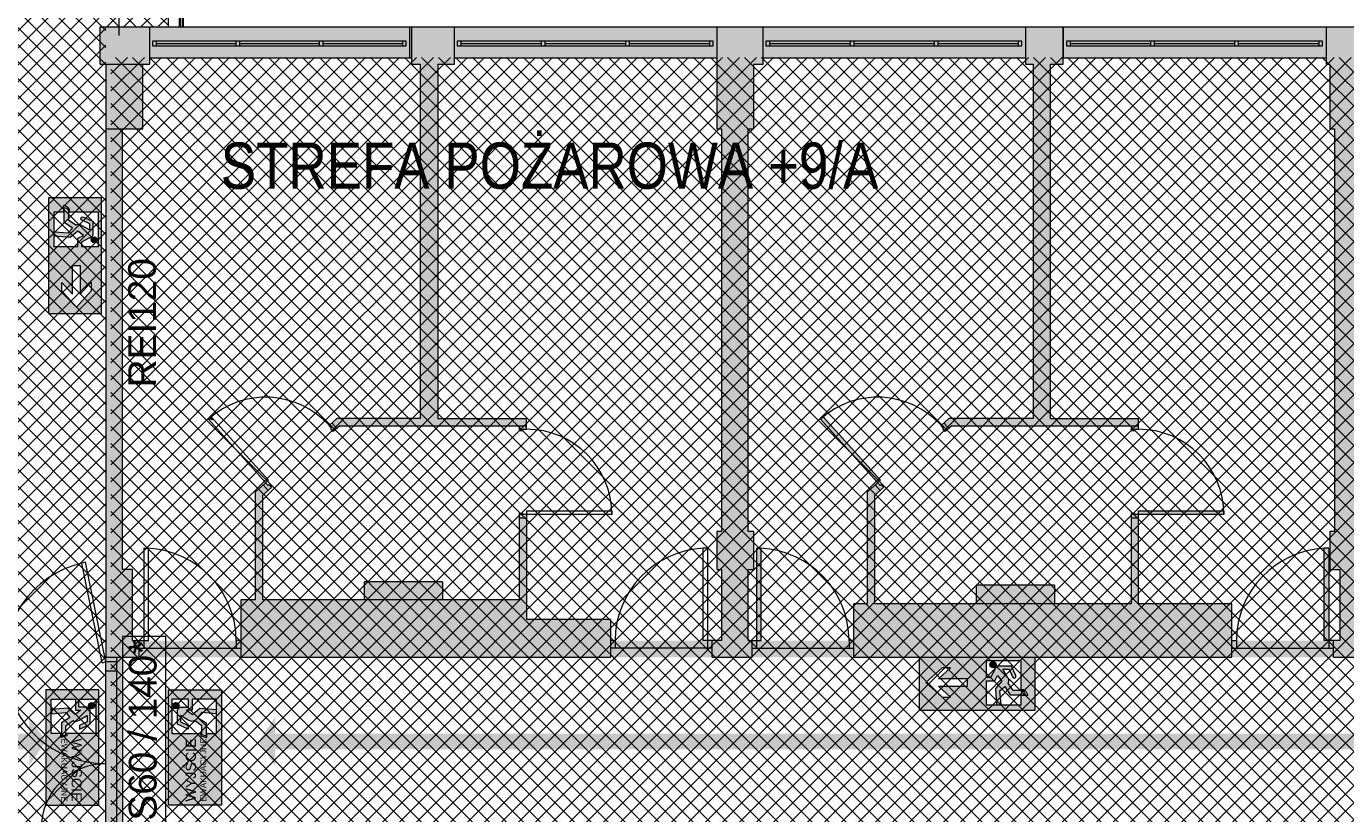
# Paper-space layout 'AP-11 STREFY POŻAROWE I EWAKUACJA - PIĘTRO 9' of a CAD drawing. Header units: millimetres. Extents: x 0 to 594, y 0 to 450.
# Tile 8 of 13: x 195 to 338, y 270 to 355. Entities that reach past the tile are written whole.
import ezdxf
from ezdxf.xclip import XClip

# ---------------------------------------------------------------- set-up
doc = ezdxf.new("R2010")
doc.units = ezdxf.units.MM
doc.header["$MEASUREMENT"] = 0
doc.header["$XCLIPFRAME"] = 0
for name, color, linetype, lineweight, true_color in [('A_ewakuacja_Nr_pióra__104', 7, 'Continuous', 5, 0x006532), ('A_ewakuacja_Nr_pióra__141', 7, 'Continuous', 5, 0xf2f7f7), ('A_podkład_Nr_pióra__254', 7, 'Continuous', 5, 0xfdfdfd), ('A_ppoż proj_Nr_pióra__104', 7, 'Continuous', 5, 0x006532), ('A_ppoż proj_Nr_pióra__211', 7, 'Continuous', 5, 0xfe65fe), ('A_ppoż proj_Nr_pióra__71', 7, 'Continuous', 5, 0xcbfe65)]:
    doc.layers.add(name, color=color, linetype=linetype, lineweight=lineweight, true_color=true_color)
for name, color, linetype, lineweight in [('A_ewakuacja_Nr_pióra__4', 94, 'Continuous', 18), ('A_podkład_Nr_pióra__2', 8, 'Continuous', 13), ('A_ppoż proj_Nr_pióra__1', 7, 'Continuous', 20), ('A_ppoż proj_Nr_pióra__210', 6, 'Continuous', 5), ('A_ppoż proj_Nr_pióra__3', 30, 'Continuous', 13), ('A_ppoż proj_Nr_pióra__81', 2, 'Continuous', 5)]:
    doc.layers.add(name, color=color, linetype=linetype, lineweight=lineweight)
doc.layers.add('A_podrys', color=7, linetype='Continuous')
doc.styles.add('STYL_AUTOMATYCZNY_1', font='arial.ttf')
doc.styles.add('STYL_AUTOMATYCZNY_2', font='ARIALN.TTF')
pattern_1 = [(45, (-1569.5778, -182.9054), (-0.9192388, 0.9192388), []), (135, (-1569.5778, -182.9054), (0.9192388, 0.9192388), [])]

# ---------------------------------------------------------------- blocks, each defined once
blk = doc.blocks.new('Rysunek_1_1', base_point=(-1569.58, -182.91))
at = {"layer": 'A_ewakuacja_Nr_pióra__104', "linetype": 'Continuous', "lineweight": 0, "true_color": 0x004c26}
h = blk.add_hatch(color=118, dxfattribs=at)
h.paths.add_polyline_path([(197.58, 336.61), (197.58, 324.11), (203.32, 324.11), (203.32, 336.61)])
h.paths.add_polyline_path([(202.97, 331.36), (201.14, 331.36), (201.14, 331.81), (201.94, 332.25, 0.414214), (202.35, 332.66), (202.35, 334.09), (201.35, 334.53, 1.14772), (201.2, 334.2), (202.03, 333.81), (202.03, 333.15), (201.18, 333.64), (201.01, 333.74, 0.230447), (200.51, 333.7), (199.73, 334.25), (199.73, 335.24, 0.304489), (199.26, 335.59), (199.26, 333.94), (200.16, 333.34), (199.71, 332.82), (198.17, 332.96), (198.17, 332.47), (199.93, 332.34), (200.73, 333.02), (201.36, 332.56), (200.76, 332.26), (200.76, 331.36), (198.13, 331.36), (198.13, 335.08), (199.18, 335.08), (199.18, 335.81, -0.24241), (199.84, 335.34), (199.84, 335.08), (202.97, 335.08)], flags=0)
h.paths.add_polyline_path([(200.99, 329.31), (200.99, 326.19), (202.19, 327.49), (202.19, 326.56), (200.6, 324.81), (199, 326.56), (199, 327.47), (200.18, 326.19), (200.18, 329.31)], flags=0)
for points in [[(202.66, 332.37, 1), (202.37, 331.78, 1)], [(300.03, 286.26, 1), (299.44, 285.97, 1)], [(202.54, 281.58, 1), (201.92, 281.79, 1)], [(211.05, 281.58, 1), (211.67, 281.79, 1)]]:
    blk.add_hatch(color=118, dxfattribs=at).paths.add_polyline_path(points)
h = blk.add_hatch(color=118, dxfattribs=at)
h.paths.add_polyline_path([(304.27, 281.18), (304.27, 286.92), (291.77, 286.92), (291.77, 281.18)])
h.paths.add_polyline_path([(299.02, 286.57), (302.74, 286.57), (302.74, 283.44), (303, 283.44, -0.24241), (303.47, 282.78), (302.74, 282.78), (302.74, 281.73), (299.02, 281.73), (299.02, 284.36), (299.92, 284.36), (300.22, 284.96), (300.68, 284.33), (300, 283.53), (300.13, 281.77), (300.62, 281.77), (300.48, 283.31), (301, 283.76), (301.6, 282.86), (303.25, 282.86, 0.304489), (302.9, 283.33), (301.91, 283.33), (301.36, 284.11, 0.230447), (301.4, 284.61), (301.3, 284.78), (300.81, 285.63), (301.47, 285.63), (301.86, 284.8, 1.14772), (302.19, 284.95), (301.75, 285.95), (300.32, 285.95, 0.414214), (299.91, 285.54), (299.47, 284.74), (299.02, 284.74)], flags=0)
h.paths.add_polyline_path([(296.97, 284.59), (296.97, 283.78), (293.85, 283.78), (295.13, 282.6), (294.22, 282.6), (292.47, 284.2), (294.22, 285.79), (295.15, 285.79), (293.85, 284.59)], flags=0)
h = blk.add_hatch(color=118, dxfattribs=at)
h.paths.add_polyline_path([(203.03, 283.4), (197.29, 283.4), (197.29, 270.91), (203.03, 270.91)])
h.paths.add_polyline_path([(200.48, 281.21), (201.08, 281.21), (200.45, 280.74), (199.65, 281.42), (197.88, 281.29), (197.88, 280.81), (199.43, 280.95), (199.88, 280.42), (198.97, 279.83), (198.97, 278.4), (199.44, 278.52), (199.44, 279.51), (200.23, 280.07, 0.230447), (200.72, 280.03), (200.9, 280.13), (201.74, 280.62), (201.74, 279.95), (200.92, 279.56), (200.92, 279.16), (202.07, 279.67), (202.07, 281.1, 0.414214), (201.66, 281.52), (200.86, 281.52), (200.86, 282.4), (202.68, 282.4), (202.68, 278.69), (199.56, 278.69), (199.56, 278.43), (198.9, 278.25), (198.9, 278.69), (197.85, 278.69), (197.85, 282.4), (200.48, 282.4)], flags=0)
h = blk.add_hatch(color=118, dxfattribs=at)
h.paths.add_polyline_path([(210.55, 283.4), (210.55, 270.91), (216.29, 270.91), (216.29, 283.4)])
h.paths.add_polyline_path([(213.11, 281.21), (213.11, 282.4), (215.74, 282.4), (215.74, 278.69), (214.69, 278.69), (214.69, 278.25), (214.03, 278.43), (214.03, 278.69), (210.9, 278.69), (210.9, 282.4), (212.73, 282.4), (212.73, 281.52), (211.93, 281.52, 0.414214), (211.52, 281.1), (211.52, 279.67), (212.67, 279.16), (212.67, 279.56), (211.84, 279.95), (211.84, 280.62), (212.69, 280.13), (212.86, 280.03, 0.230447), (213.36, 280.07), (214.14, 279.51), (214.14, 278.52), (214.61, 278.4), (214.61, 279.83), (213.7, 280.42), (214.16, 280.95), (215.7, 280.81), (215.7, 281.29), (213.94, 281.42), (213.14, 280.74), (212.51, 281.21)], flags=0)
at = {"layer": 'A_podkład_Nr_pióra__254', "linetype": 'Continuous', "lineweight": 5, "true_color": 0xfdfdfd}
h = blk.add_hatch(color=7, dxfattribs=at)
h.paths.add_polyline_path([(70.72, 133.27), (539.52, 133.27), (539.52, 355.07), (203.12, 355.07), (203.12, 351.77), (203.17, 351.77), (203.17, 351.07), (203.77, 351.07), (203.77, 344.07), (203.77, 286.92), (269.37, 286.92), (372.12, 286.92), (514.02, 286.92), (520.91, 286.92), (533.82, 286.92), (533.82, 263.87), (514.02, 263.87), (514.02, 266.67), (486.32, 266.67), (486.32, 262.47), (471.82, 262.47), (471.82, 266.72), (401.12, 266.72), (401.12, 223.07), (372.12, 223.07), (372.12, 247.47), (371.32, 247.47), (371.32, 247.02), (370.32, 247.02), (370.32, 241.77), (363.67, 241.77), (363.02, 241.77), (363.02, 242.97), (359.62, 242.97), (359.62, 226.42), (346.82, 226.42), (346.82, 238.62), (348.42, 238.62), (348.42, 244.22), (345.32, 244.22), (345.32, 261.62), (370.32, 261.62), (370.32, 255.92), (371.32, 255.92), (371.32, 255.47), (372.12, 255.47), (372.12, 266.72), (296.52, 266.72), (296.52, 263.92), (248.98, 263.92), (248.98, 265.42), (245.88, 265.42), (245.88, 266.92), (203.77, 266.92), (203.72, 266.92), (203.32, 266.92), (203.32, 259.92), (207.72, 259.92), (207.72, 265.82), (215.12, 265.82), (215.12, 258.47), (215.52, 258.47), (215.52, 257.96), (215.58, 257.96), (215.58, 248.98), (215.52, 248.98), (215.52, 248.47), (215.12, 248.47), (215.12, 237.27), (215.52, 237.27), (215.52, 236.76), (215.58, 236.76), (215.58, 227.78), (215.52, 227.78), (215.52, 227.27), (215.12, 227.27), (215.12, 217.87), (214.89, 217.87), (214.89, 217.37), (214.89, 205.87), (215.12, 205.87), (215.12, 201.77), (203.32, 201.77), (169.12, 201.77), (169.12, 200.77), (168.57, 200.77), (168.57, 199.97), (169.12, 199.97), (169.77, 199.97), (169.77, 197.37), (171.77, 197.37), (171.77, 183.57), (161.07, 183.57), (161.07, 195.57), (161.07, 199.97), (161.57, 199.97), (161.57, 200.77), (161.07, 200.77), (161.07, 201.77), (149.37, 201.77), (149.37, 200.77), (141.37, 200.77), (141.37, 201.77), (88.38, 201.77, -0.025047), (88.42, 200.97), (80.92, 200.97), (80.92, 201.77), (76.12, 201.77), (76.12, 224.42), (123.82, 224.42), (123.82, 225.77), (138.22, 225.77), (138.22, 224.32), (142.27, 224.32), (142.27, 229.07), (165.52, 229.07), (165.52, 221.97), (169.72, 221.97), (169.72, 232.57), (168.87, 232.57), (168.87, 230.07), (165.27, 230.07), (165.27, 240.47), (168.87, 240.47), (168.87, 238.57), (169.72, 238.57), (169.72, 268.36), (169.14, 268.36), (168.55, 268.36), (168.55, 268.86), (167.97, 268.86), (167.97, 282.56), (167.97, 282.86), (168.57, 282.86), (168.57, 294.02), (175.94, 294.02), (181.14, 294.02), (182.17, 294.02), (182.17, 291.42), (184.77, 291.42), (184.77, 295.62), (184.77, 301.12), (184.76, 301.12), (178.39, 301.12), (173.77, 301.12), (173.77, 310.12), (173.77, 316.57), (173.77, 327.57), (173.77, 351.07), (174.77, 351.07), (174.77, 351.67), (174.77, 355.07), (70.72, 355.07)])
h.paths.add_polyline_path([(73.12, 268.72), (73.12, 286.32), (76.12, 286.32), (76.12, 294.02), (117.46, 294.02), (122.17, 294.02), (142.32, 294.02), (155.77, 294.02), (155.77, 294.82), (167.07, 294.82), (167.07, 268.36), (166.62, 268.36), (166.62, 260.02), (155.77, 260.02), (142.32, 260.02), (142.32, 264.32), (138.52, 264.32), (138.52, 262.52), (123.82, 262.52), (123.82, 264.22), (122.17, 264.22), (76.12, 264.22), (76.12, 268.72)], flags=0)
h.paths.add_polyline_path([(76.12, 351.77), (96.82, 351.77), (104.52, 351.77), (104.52, 351.07), (106.62, 351.07), (106.62, 321.72), (102.03, 321.72), (101.17, 320.86), (100.9, 320.59), (101.18, 320.31), (101.1, 320.22), (101.38, 319.94), (101.73, 320.29), (102.36, 320.92), (106.62, 320.92), (106.62, 319.32), (120.62, 319.32), (120.62, 318.82), (121.02, 318.82), (121.02, 318.94), (121.42, 318.94), (121.42, 319.32), (121.42, 320.12), (107.82, 320.12), (107.82, 351.07), (108.92, 351.07), (108.92, 351.77), (116.75, 351.77), (137.57, 351.77), (137.57, 351.07), (138.32, 351.07), (138.32, 344.07), (138.32, 329.62), (138.32, 318.62), (138.32, 302.32), (134.22, 302.32), (134.22, 295.62), (134.17, 295.62), (122.55, 295.62), (122.17, 295.62), (121.42, 295.62), (121.42, 302.72), (121.42, 309.32), (121.42, 309.7), (130.66, 309.7), (130.66, 310.1), (121.42, 310.1), (121.42, 309.7), (121.02, 309.7), (121.02, 309.82), (120.62, 309.82), (120.62, 309.32), (120.62, 302.72), (113.02, 302.72), (113.02, 304.72), (104.52, 304.72), (104.52, 302.72), (94.52, 302.72), (94.52, 313.08), (94.66, 313.22), (95.01, 313.58), (94.73, 313.86), (94.65, 313.77), (94.36, 314.06), (94.65, 314.34), (88.12, 320.87), (87.83, 320.59), (94.36, 314.06), (94.1, 313.79), (93.72, 313.41), (93.72, 302.72), (91.52, 302.72), (91.52, 302.32), (91.52, 295.22), (89.12, 295.22), (88.74, 295.22), (77.12, 295.22), (76.12, 295.22), (76.12, 325.82)], flags=0)
h.paths.add_polyline_path([(76.12, 200.17), (79.92, 200.17), (80.42, 200.17), (80.92, 200.17), (88.42, 200.17), (88.92, 200.17), (88.92, 195.97), (99.62, 195.97), (99.62, 177.87), (107.12, 177.87), (107.12, 161.87), (108.52, 161.87), (108.52, 179.27), (101.02, 179.27), (101.02, 186.97), (101.02, 195.97), (112.22, 195.97), (112.22, 200.37), (120.82, 200.37), (120.82, 196.37), (120.82, 191.37), (120.82, 184.27), (125.82, 184.27), (139.57, 184.27), (139.57, 144.07), (137.82, 144.07), (137.82, 137.27), (137.82, 136.57), (109.47, 136.57), (109.47, 137.27), (104.57, 137.27), (104.57, 136.57), (104.52, 136.57), (76.12, 136.57), (76.12, 166.77)], flags=0)
h.paths.add_polyline_path([(127.07, 191.57), (127.07, 196.37), (127.07, 199.22), (129.07, 199.22), (129.07, 199.97), (138.87, 199.97), (139.87, 199.97), (141.37, 199.97), (141.87, 199.97), (148.87, 199.97), (149.37, 199.97), (149.37, 195.57), (159.77, 195.57), (159.77, 183.57), (141.17, 183.57), (141.17, 188.37), (141.67, 188.37), (141.67, 192.57), (137.77, 192.57), (137.77, 191.57)], flags=0)
h.paths.add_polyline_path([(140.02, 329.62), (140.02, 344.07), (142.12, 344.07), (142.12, 351.07), (142.12, 351.77), (149.8, 351.77), (170.47, 351.77), (170.47, 351.07), (172.17, 351.07), (172.17, 327.57), (172.17, 316.57), (172.17, 310.12), (172.17, 301.12), (167.07, 301.12), (167.07, 295.62), (166.42, 295.62), (155.77, 295.62), (155.77, 302.32), (140.02, 302.32), (140.02, 318.62)], flags=0)
h.paths.add_polyline_path([(141.17, 144.07), (141.17, 178.77), (161.07, 178.77), (161.07, 182.17), (171.77, 182.17), (171.77, 171.17), (172.77, 171.17), (172.77, 170.67), (172.77, 162.67), (172.77, 162.17), (171.77, 162.17), (171.77, 137.27), (170.77, 137.27), (170.77, 136.57), (142.27, 136.57), (142.27, 137.27), (141.82, 137.27), (141.82, 144.07)], flags=0)
h.paths.add_polyline_path([(168.87, 241.47), (165.27, 241.47), (165.27, 259.02), (168.87, 259.02), (168.87, 256.72), (168.92, 256.72), (168.92, 242.62), (168.87, 242.62)], flags=0)
h.paths.add_polyline_path([(173.57, 170.17), (181.55, 170.17), (181.57, 170.17), (181.57, 170.67), (173.57, 170.67), (173.57, 171.17), (173.57, 197.37), (173.57, 199.97), (180.57, 199.97), (181.07, 199.97), (181.07, 200.77), (189.07, 200.77), (189.07, 199.97), (188.57, 199.97), (188.57, 191.99), (188.57, 191.97), (189.07, 191.97), (189.07, 199.97), (189.57, 199.97), (197.17, 199.97), (197.17, 195.72), (203.57, 195.72), (203.57, 188.42), (203.57, 144.17), (203.57, 137.27), (203.37, 137.27), (203.37, 136.57), (174.87, 136.57), (174.87, 137.27), (173.57, 137.27), (173.57, 162.17), (173.57, 162.67)], flags=0)
h.paths.add_polyline_path([(205.57, 344.07), (207.77, 344.07), (207.77, 351.06), (208.52, 351.07), (208.52, 351.77), (236.67, 351.77), (236.82, 351.77), (236.82, 351.07), (237.77, 351.07), (237.77, 312.77), (228.77, 312.77), (228.21, 312.27), (227.93, 312.01), (228.2, 311.72), (228.11, 311.63), (228.38, 311.34), (228.75, 311.67), (229.08, 311.97), (248.47, 311.97), (248.47, 311.47), (248.87, 311.47), (248.87, 311.59), (249.27, 311.59), (249.27, 312.77), (239.67, 312.77), (239.67, 344.07), (239.67, 351.07), (241.47, 351.07), (241.47, 351.77), (269.87, 351.77), (269.87, 351.07), (269.87, 344.07), (270.37, 344.07), (270.37, 312.77), (270.37, 300.52), (269.87, 300.52), (269.87, 296.42), (270.37, 296.42), (270.37, 288.72), (258.37, 288.72), (258.37, 291.02), (249.27, 291.02), (249.27, 300.52), (249.27, 302.35), (248.87, 302.35), (248.87, 302.47), (248.47, 302.47), (248.47, 301.97), (248.47, 293.12), (240.2, 293.12), (240.2, 295.1), (231.7, 295.1), (231.7, 293.12), (225.37, 293.12), (220.77, 293.12), (220.77, 302.12), (220.77, 304.46), (221.33, 304.97), (221.7, 305.3), (221.43, 305.6), (221.34, 305.52), (221.07, 305.82), (220.79, 305.56), (219.97, 304.82), (219.97, 293.12), (218.37, 293.12), (218.37, 288.72), (217.87, 288.72), (207.37, 288.72), (206.67, 288.72), (206.67, 296.42), (205.57, 296.42), (205.57, 300.52), (205.57, 313.82)], flags=0)
h.paths.add_polyline_path([(205.67, 188.37), (207.87, 188.37), (207.87, 195.47), (216.17, 195.47), (216.17, 197.67), (227.34, 197.67), (227.34, 200.97), (227.74, 200.97), (238.14, 200.97), (238.14, 158.82), (237.17, 158.82), (237.17, 155.02), (241.17, 155.02), (241.17, 157.57), (269.67, 157.57), (269.67, 155.02), (270.37, 155.02), (270.37, 137.07), (269.67, 137.07), (269.67, 136.07), (241.27, 136.07), (241.17, 136.07), (241.17, 137.07), (237.17, 137.07), (237.17, 136.07), (209.87, 136.07), (209.87, 137.07), (205.67, 137.07), (205.67, 155.02), (206.57, 155.02), (206.57, 158.82), (205.67, 158.82)], flags=0)
h.paths.add_polyline_path([(215.67, 201.77), (215.67, 221.97), (245.87, 221.97), (245.87, 223.17), (248.97, 223.17), (248.97, 224.07), (296.52, 224.07), (296.52, 221.32), (471.72, 221.32), (471.72, 225.94), (486.42, 225.94), (486.42, 221.32), (513.52, 221.32), (513.52, 224.27), (533.82, 224.27), (533.82, 201.92), (513.52, 201.92), (471.72, 201.92), (296.52, 201.92), (296.52, 201.77)], flags=0)
h.paths.add_polyline_path([(216.66, 248.47), (216.62, 248.47), (216.62, 258.47), (216.66, 258.47)], flags=0)
h.paths.add_polyline_path([(239.67, 184.81), (239.67, 195.47), (249.52, 195.47), (259.37, 195.47), (259.37, 200.77), (268.87, 200.77), (269.37, 200.77), (269.37, 195.47), (269.97, 195.47), (269.97, 192.72), (269.97, 188.82), (270.37, 188.82), (270.37, 158.82), (239.67, 158.82), (239.67, 172.89), (255.02, 172.89), (255.02, 174.14), (239.67, 174.14)], flags=0)
h.paths.add_polyline_path([(271.67, 200.32), (273.83, 200.32), (274.23, 200.32), (284.23, 200.32), (284.63, 200.32), (289.37, 200.32), (289.37, 195.52), (289.97, 195.52), (295.47, 195.52), (303.87, 195.52), (303.87, 158.82), (302.72, 158.82), (302.72, 155.02), (303.87, 155.02), (303.87, 137.07), (302.57, 137.07), (302.57, 136.07), (274.17, 136.07), (274.17, 137.07), (273.27, 137.07), (273.27, 155.02), (274.17, 155.02), (274.17, 158.82), (273.27, 158.82), (273.27, 188.82), (273.97, 188.82), (273.97, 192.72), (271.67, 192.72)], flags=0)
h.paths.add_polyline_path([(273.87, 300.52), (273.27, 300.52), (273.27, 344.07), (273.87, 344.07), (273.87, 351.06), (274.87, 351.07), (274.87, 351.77), (303.27, 351.77), (303.27, 351.07), (304.07, 351.07), (304.07, 312.77), (294.97, 312.77), (294.13, 312.01), (294.4, 311.72), (294.31, 311.63), (294.58, 311.34), (295.28, 311.97), (314.67, 311.97), (314.67, 311.47), (315.07, 311.47), (315.07, 311.59), (315.47, 311.59), (315.47, 312.77), (305.97, 312.77), (305.97, 351.07), (307.32, 351.07), (307.32, 351.77), (335.77, 351.77), (335.77, 351.07), (336.17, 351.07), (336.17, 344.07), (336.67, 344.07), (336.67, 300.52), (336.17, 300.52), (336.17, 296.42), (337.27, 296.42), (337.27, 288.72), (336.07, 288.72), (336.07, 298.72), (335.57, 298.72), (335.57, 298.71), (335.57, 288.72), (336.07, 288.72), (336.07, 287.92), (326.07, 287.92), (326.07, 288.72), (325.57, 288.72), (325.57, 292.72), (315.47, 292.72), (315.47, 302.35), (324.71, 302.35), (324.71, 302.75), (315.47, 302.75), (315.47, 302.35), (315.07, 302.35), (315.07, 302.47), (314.67, 302.47), (314.67, 292.72), (306.4, 292.72), (306.4, 294.72), (297.9, 294.72), (297.9, 292.74), (286.97, 292.72), (286.97, 304.46), (287.9, 305.3), (287.63, 305.6), (287.54, 305.52), (287.27, 305.82), (287.57, 306.09), (281.38, 312.94), (281.08, 312.67), (287.27, 305.82), (286.17, 304.82), (286.17, 292.72), (284.67, 292.72), (284.67, 288.72), (284.17, 288.72), (284.17, 287.92), (274.17, 287.92), (274.17, 288.72), (274.67, 288.72), (274.67, 298.71), (274.67, 298.72), (274.17, 298.72), (274.17, 288.72), (273.27, 288.72), (273.27, 296.42), (273.87, 296.42)], flags=0)
h.paths.add_polyline_path([(297.62, 242.32), (317.21, 242.32), (317.21, 226.52), (317.21, 223.12), (302.32, 223.12), (302.32, 226.52), (297.62, 226.52)], flags=0)
h.paths.add_polyline_path([(297.62, 261.82), (302.92, 261.82), (302.92, 264.92), (318.32, 264.92), (318.32, 261.82), (318.32, 261.72), (323.42, 261.72), (336.12, 261.72), (336.12, 259.92), (339.92, 259.92), (343.42, 259.92), (343.42, 249.22), (339.92, 249.22), (339.92, 243.92), (336.12, 243.92), (323.42, 243.92), (323.42, 243.32), (318.32, 243.32), (297.62, 243.32)], flags=0)
h.paths.add_polyline_path([(305.52, 195.52), (318.62, 195.52), (324.12, 195.52), (324.72, 195.52), (324.72, 200.32), (324.93, 200.32), (325.33, 200.32), (336.92, 200.32), (336.92, 192.42), (335.92, 192.42), (335.92, 188.52), (336.42, 188.52), (336.42, 158.82), (335.52, 158.82), (335.52, 155.02), (336.42, 155.02), (336.42, 137.07), (335.62, 137.07), (335.62, 136.07), (307.22, 136.07), (307.22, 137.07), (305.52, 137.07), (305.52, 155.02), (307.22, 155.02), (307.22, 158.82), (305.52, 158.82)], flags=0)
h.paths.add_polyline_path([(318.91, 242.32), (343.42, 242.32), (343.42, 228.32), (336.32, 228.32), (336.32, 223.12), (318.91, 223.12), (318.91, 228.32)], flags=0)
h.paths.add_polyline_path([(338.72, 200.32), (339.52, 200.32), (339.92, 200.32), (349.92, 200.32), (350.32, 200.32), (350.32, 196.02), (350.92, 196.02), (356.42, 196.02), (370.22, 196.02), (370.22, 158.82), (368.67, 158.82), (368.67, 155.02), (370.22, 155.02), (370.22, 137.07), (368.42, 137.07), (368.42, 136.07), (340.02, 136.07), (340.02, 137.07), (339.32, 137.07), (339.32, 155.02), (340.02, 155.02), (340.02, 158.82), (339.32, 158.82), (339.32, 188.52), (339.92, 188.52), (339.92, 192.42), (338.72, 192.42)], flags=0)
h.paths.add_polyline_path([(338.87, 288.72), (338.87, 296.42), (339.97, 296.42), (339.97, 300.52), (339.37, 300.52), (339.37, 344.07), (339.97, 344.07), (339.97, 351.77), (368.27, 351.77), (368.27, 351.07), (370.27, 351.07), (370.27, 292.72), (351.67, 292.72), (351.67, 288.72), (351.17, 288.72), (351.17, 298.72), (350.67, 298.72), (350.67, 298.71), (350.67, 288.72), (351.17, 288.72), (351.17, 287.92), (341.17, 287.92), (341.17, 288.72)], flags=0)
h.paths.add_polyline_path([(360.52, 223.02), (360.52, 240.87), (370.32, 240.87), (370.32, 235.82), (371.32, 235.82), (371.32, 227.92), (370.32, 227.92), (370.32, 225.02), (364.12, 225.02), (364.12, 223.02)], flags=0)
h.paths.add_polyline_path([(373.17, 158.82), (371.87, 158.82), (371.87, 196.02), (383.58, 196.02), (383.58, 190.52), (384.38, 190.52), (384.38, 197.72), (391.28, 197.72), (391.28, 200.58), (391.68, 200.58), (402.08, 200.58), (402.08, 200.32), (403.07, 200.32), (403.07, 192.42), (402.02, 192.42), (402.02, 188.52), (403.07, 188.52), (403.07, 158.82), (402.07, 158.82), (402.07, 155.02), (403.07, 155.02), (403.07, 137.07), (401.77, 137.07), (401.77, 136.07), (373.17, 136.07), (373.17, 137.07), (371.87, 137.07), (371.87, 155.02), (373.17, 155.02)], flags=0)
h.paths.add_polyline_path([(372.07, 339.57), (391.57, 339.57), (391.57, 341.37), (391.67, 341.37), (391.67, 340.82), (392.17, 340.82), (401.87, 340.82), (401.87, 341.37), (401.97, 341.37), (401.97, 287.52), (393.42, 287.52), (392.92, 287.52), (392.92, 303.32), (391.52, 303.32), (391.52, 288.32), (372.07, 288.32)], flags=0)
h.paths.add_polyline_path([(402.72, 228.12), (402.72, 260.12), (405.92, 260.12), (405.92, 264.32), (402.72, 264.32), (402.72, 265.12), (431.72, 265.12), (431.72, 261.72), (437.32, 261.72), (437.32, 259.32), (448.52, 259.32), (448.52, 228.52), (435.22, 228.52), (435.22, 222.92), (420.02, 222.92), (416.32, 222.92), (402.72, 222.92), (402.72, 224.12), (405.92, 224.12), (405.92, 228.12)], flags=0)
h.paths.add_polyline_path([(406.52, 288.72), (403.67, 288.72), (403.67, 296.42), (406.02, 296.42), (406.02, 300.52), (403.67, 300.52), (403.67, 339.57), (406.07, 339.57), (406.07, 351.07), (406.42, 351.07), (406.42, 351.77), (434.82, 351.77), (434.82, 351.07), (435.92, 351.07), (435.92, 312.87), (427.32, 312.87), (426.48, 312.11), (426.75, 311.82), (426.66, 311.73), (426.93, 311.44), (427.63, 312.07), (447.02, 312.07), (447.02, 311.57), (447.42, 311.57), (447.42, 311.69), (447.82, 311.69), (447.82, 312.87), (437.52, 312.87), (437.52, 344.07), (437.52, 351.07), (439.12, 351.07), (439.12, 351.77), (467.62, 351.77), (467.62, 351.07), (467.62, 344.07), (468.77, 344.07), (468.77, 312.87), (468.77, 300.42), (467.67, 300.42), (467.67, 296.32), (468.77, 296.32), (468.77, 288.72), (455.82, 288.72), (455.82, 292.82), (447.82, 292.82), (447.82, 300.42), (447.82, 302.45), (447.42, 302.45), (447.42, 302.57), (447.02, 302.57), (447.02, 292.82), (430.25, 292.82), (419.32, 292.82), (419.32, 304.56), (420.25, 305.4), (419.98, 305.7), (419.89, 305.62), (419.62, 305.92), (419.92, 306.19), (413.73, 313.04), (413.43, 312.77), (419.62, 305.92), (418.52, 304.92), (418.52, 292.82), (417.02, 292.82), (417.02, 288.72)], flags=0)
h.paths.add_polyline_path([(404.77, 155.02), (406.57, 155.02), (406.57, 158.82), (404.77, 158.82), (404.77, 188.52), (405.82, 188.52), (405.82, 192.42), (404.77, 192.42), (404.77, 200.32), (406.12, 200.32), (406.52, 200.32), (416.52, 200.32), (416.92, 200.32), (417.02, 200.32), (417.02, 196.02), (417.62, 196.02), (423.12, 196.02), (436.12, 196.02), (436.12, 158.82), (434.92, 158.82), (434.92, 155.02), (436.12, 155.02), (436.12, 137.07), (434.97, 137.07), (434.97, 136.07), (406.57, 136.07), (406.57, 137.07), (404.77, 137.07)], flags=0)
h.paths.add_polyline_path([(437.82, 155.02), (439.42, 155.02), (439.42, 158.82), (437.82, 158.82), (437.82, 196.22), (451.42, 196.22), (456.92, 196.22), (457.52, 196.22), (457.52, 200.32), (467.92, 200.32), (468.32, 200.32), (469.07, 200.32), (469.07, 192.42), (468.02, 192.42), (468.02, 188.52), (469.22, 188.52), (469.22, 158.82), (467.92, 158.82), (467.92, 155.02), (469.22, 155.02), (469.22, 137.07), (467.72, 137.07), (467.72, 136.07), (439.42, 136.07), (439.42, 137.07), (437.82, 137.07)], flags=0)
h.paths.add_polyline_path([(453.82, 248.02), (450.12, 248.02), (450.12, 265.12), (467.92, 265.12), (467.92, 244.72), (453.82, 244.72)], flags=0)
h.paths.add_polyline_path([(460.02, 222.92), (450.12, 222.92), (450.12, 243.32), (467.92, 243.32), (467.92, 222.92), (467.62, 222.92), (467.62, 221.92), (460.02, 221.92)], flags=0)
h.paths.add_polyline_path([(470.47, 315.42), (471.19, 315.42), (471.19, 315.97), (471.64, 315.97), (471.64, 306.87), (472.14, 306.87), (472.14, 306.88), (472.14, 315.97), (471.64, 315.97), (471.64, 316.57), (471.19, 316.57), (471.19, 316.92), (470.47, 316.92), (470.47, 344.07), (471.62, 344.07), (471.62, 351.06), (472.32, 351.07), (472.32, 351.77), (472.42, 351.77), (500.72, 351.77), (500.72, 351.07), (501.82, 351.07), (501.82, 336.02), (501.82, 316.92), (491.32, 316.92), (490.82, 316.92), (487.22, 316.92), (481.24, 316.92), (481.24, 316.57), (480.74, 316.57), (480.74, 315.97), (481.24, 315.97), (481.24, 315.42), (486.42, 315.42), (486.42, 305.92), (484.63, 305.92), (484.63, 288.72), (481.92, 288.72), (470.47, 288.72), (470.47, 296.32), (471.47, 296.32), (471.47, 300.42), (470.47, 300.42)], flags=0)
h.paths.add_polyline_path([(470.67, 200.32), (482.57, 200.32), (482.97, 200.32), (483.02, 200.32), (483.02, 195.72), (483.62, 195.72), (489.12, 195.72), (502.22, 195.72), (502.22, 158.82), (500.32, 158.82), (500.32, 155.02), (502.22, 155.02), (502.22, 137.07), (500.72, 137.07), (500.72, 136.07), (472.42, 136.07), (472.42, 137.07), (470.92, 137.07), (470.92, 155.02), (472.42, 155.02), (472.42, 158.82), (470.92, 158.82), (470.92, 188.52), (471.92, 188.52), (471.92, 192.42), (470.67, 192.42)], flags=0)
h.paths.add_polyline_path([(485.83, 292.72), (485.83, 304.42), (487.92, 304.42), (487.92, 315.42), (490.82, 315.42), (490.82, 316.12), (491.32, 316.12), (501.82, 316.12), (501.82, 304.42), (518.92, 304.42), (518.92, 292.72), (492.52, 292.72)], flags=0)
h.paths.add_polyline_path([(503.42, 327.82), (505.44, 327.82), (507.52, 327.82), (507.52, 331.52), (513.52, 331.52), (513.52, 333.22), (507.52, 333.22), (503.42, 333.22), (503.42, 351.07), (505.02, 351.07), (505.02, 351.77), (533.32, 351.77), (533.32, 318.62), (533.32, 288.72), (532.92, 288.72), (532.42, 288.72), (522.42, 288.72), (521.92, 288.72), (520.42, 288.72), (520.42, 305.52), (522.22, 305.52), (522.22, 309.72), (503.42, 309.72), (503.42, 318.91)], flags=0)
h.paths.add_polyline_path([(503.92, 178.92), (521.92, 178.92), (521.92, 200.32), (522.52, 200.32), (522.52, 201.12), (532.92, 201.12), (533.32, 201.12), (533.32, 158.82), (531.42, 158.82), (531.42, 155.02), (533.32, 155.02), (533.32, 137.07), (531.22, 137.07), (531.22, 136.07), (504.82, 136.07), (504.82, 137.07), (503.92, 137.07), (503.92, 155.02), (504.82, 155.02), (504.82, 158.82), (503.92, 158.82), (503.92, 161.27), (508.72, 161.27), (508.72, 165.77), (503.92, 165.77), (503.92, 169.37)], flags=0)
h.paths.add_polyline_path([(503.92, 195.72), (511.12, 195.72), (511.12, 201.12), (520.92, 201.12), (520.92, 183.32), (503.92, 183.32)], flags=0)
blk.add_hatch(color=7, dxfattribs=at).paths.add_polyline_path([(214.88, 312.67), (215.57, 312.51), (215.18, 312.94)])
at = {"layer": 'A_ppoż proj_Nr_pióra__104', "linetype": 'Continuous', "lineweight": 5, "true_color": 0x006532}
for points in [[(175.6, 275.2), (175.6, 276.97), (195.49, 276.97), (195.49, 275.2), (197.29, 277.82), (195.49, 280.44), (195.49, 278.67), (175.6, 278.67), (175.6, 280.44), (173.8, 277.82)], [(222.09, 275.2), (222.09, 276.97), (452, 276.97), (452, 275.2), (453.81, 277.82), (452, 280.44), (452, 278.67), (222.09, 278.67), (222.09, 280.44), (220.29, 277.82)]]:
    blk.add_hatch(color=128, dxfattribs=at).paths.add_polyline_path(points)
at = {"layer": 'A_ppoż proj_Nr_pióra__211', "linetype": 'Continuous', "lineweight": 5, "true_color": 0xfe65fe}
h = blk.add_hatch(dxfattribs=at)
h.set_pattern_fill('bloczki_betonowe_0001', color=211, style=0, pattern_type=2)
h.set_pattern_definition(pattern_1)
h.paths.add_polyline_path([(216.52, 201.72), (205.42, 201.72), (205.42, 136.62), (533.52, 136.62), (533.52, 351.82), (204.32, 351.82), (204.32, 266.92), (214.72, 266.92), (246.22, 266.92), (246.22, 221.92), (216.52, 221.92)])
at = {"layer": 'A_ppoż proj_Nr_pióra__3', "linetype": 'Continuous', "lineweight": 0, "true_color": 0x3f2000}
for points in [[(203.77, 355.07), (203.77, 265.42), (205.57, 265.42), (205.57, 355.07)], [(205.57, 355.07), (205.57, 351.77), (272.12, 351.77), (272.12, 355.07)]]:
    blk.add_hatch(color=38, dxfattribs=at).paths.add_polyline_path(points)
at = {"layer": 'A_ppoż proj_Nr_pióra__71', "linetype": 'Continuous', "lineweight": 5, "true_color": 0xcbfe65}
h = blk.add_hatch(dxfattribs=at)
h.set_pattern_fill('bloczki_betonowe_0001', color=71, style=0, pattern_type=2)
h.set_pattern_definition(pattern_1)
h.paths.add_polyline_path([(76.12, 224.32), (76.12, 136.62), (203.57, 136.62), (203.57, 201.77), (215.12, 201.77), (215.12, 265.82), (203.77, 265.82), (203.77, 355.07), (210.52, 355.07), (210.52, 439.37), (174.77, 439.37), (174.77, 351.82), (76.12, 351.82), (76.12, 264.22), (142.32, 264.22), (142.32, 260.02), (165.27, 260.02), (165.27, 229.12), (141.67, 229.12), (141.67, 224.32)])
at = {"layer": 'A_ppoż proj_Nr_pióra__81', "linetype": 'Continuous', "lineweight": 0, "true_color": 0x3f3f00}
blk.add_hatch(color=48, dxfattribs=at).paths.add_polyline_path([(205.47, 286.92), (468.52, 286.92), (468.52, 288.72), (205.47, 288.72)])
at = {"layer": 'A_ewakuacja_Nr_pióra__4', "color": 94, "linetype": 'Continuous', "lineweight": 18, "flags": 128}
for points in [[(203.32, 324.11), (203.32, 336.61), (197.58, 336.61), (197.58, 324.11)], [(200.18, 329.31), (200.99, 329.31), (200.99, 326.19), (202.19, 327.49), (202.19, 326.56), (200.6, 324.81), (199, 326.56), (199, 327.47), (200.18, 326.19)], [(291.77, 286.92), (304.27, 286.92), (304.27, 281.18), (291.77, 281.18)], [(296.97, 283.78), (296.97, 284.59), (293.85, 284.59), (295.15, 285.79), (294.22, 285.79), (292.47, 284.2), (294.22, 282.6), (295.13, 282.6), (293.85, 283.78)]]:
    blk.add_lwpolyline(points, close=True, dxfattribs=at)
for points in [[(198.13, 331.36), (200.76, 331.36), (200.76, 332.26), (201.36, 332.56), (200.73, 333.02), (199.93, 332.34), (198.17, 332.47), (198.17, 332.96), (199.71, 332.82), (200.16, 333.34), (199.26, 333.94), (199.26, 335.59, -0.304489), (199.73, 335.24), (199.73, 334.25), (200.51, 333.7, -0.230447), (201.01, 333.74), (201.18, 333.64), (202.03, 333.15), (202.03, 333.81), (201.2, 334.2, -1.14772), (201.35, 334.53), (202.35, 334.09), (202.35, 332.66, -0.414214), (201.94, 332.25), (201.14, 331.81), (201.14, 331.36), (202.97, 331.36), (202.97, 335.08), (199.84, 335.08), (199.84, 335.34, 0.24241), (199.18, 335.81), (199.18, 335.08), (198.13, 335.08)], [(299.02, 281.73), (299.02, 284.36), (299.92, 284.36), (300.22, 284.96), (300.68, 284.33), (300, 283.53), (300.13, 281.77), (300.62, 281.77), (300.48, 283.31), (301, 283.76), (301.6, 282.86), (303.25, 282.86, 0.304489), (302.9, 283.33), (301.91, 283.33), (301.36, 284.11, 0.230447), (301.4, 284.61), (301.3, 284.78), (300.81, 285.63), (301.47, 285.63), (301.86, 284.8, 1.14772), (302.19, 284.95), (301.75, 285.95), (300.32, 285.95, 0.414214), (299.91, 285.54), (299.47, 284.74), (299.02, 284.74), (299.02, 286.57), (302.74, 286.57), (302.74, 283.44), (303, 283.44, -0.24241), (303.47, 282.78), (302.74, 282.78), (302.74, 281.73)], [(197.85, 282.4), (200.48, 282.4), (200.48, 281.21), (201.08, 281.21), (200.45, 280.74), (199.65, 281.42), (197.88, 281.29), (197.88, 280.81), (199.43, 280.95), (199.88, 280.42), (198.97, 279.83), (198.97, 278.4), (199.44, 278.52), (199.44, 279.51), (200.23, 280.07, 0.230447), (200.72, 280.03), (200.9, 280.13), (201.74, 280.62), (201.74, 279.95), (200.92, 279.56), (200.92, 279.16), (202.07, 279.67), (202.07, 281.1, 0.414214), (201.66, 281.52), (200.86, 281.52), (200.86, 282.4), (202.68, 282.4), (202.68, 278.69), (199.56, 278.69), (199.56, 278.43), (198.9, 278.25), (198.9, 278.69), (197.85, 278.69)], [(215.74, 282.4), (213.11, 282.4), (213.11, 281.21), (212.51, 281.21), (213.14, 280.74), (213.94, 281.42), (215.7, 281.29), (215.7, 280.81), (214.16, 280.95), (213.7, 280.42), (214.61, 279.83), (214.61, 278.4), (214.14, 278.52), (214.14, 279.51), (213.36, 280.07, -0.230447), (212.86, 280.03), (212.69, 280.13), (211.84, 280.62), (211.84, 279.95), (212.67, 279.56), (212.67, 279.16), (211.52, 279.67), (211.52, 281.1, -0.414214), (211.93, 281.52), (212.73, 281.52), (212.73, 282.4), (210.9, 282.4), (210.9, 278.69), (214.03, 278.69), (214.03, 278.43), (214.69, 278.25), (214.69, 278.69), (215.74, 278.69)]]:
    blk.add_lwpolyline(points, format="xyb", close=True, dxfattribs=at)
for points in [[(197.29, 283.4), (197.29, 270.91), (203.03, 270.91), (203.03, 283.4)], [(203.03, 283.4), (197.29, 283.4)], [(216.29, 283.4), (216.29, 270.91), (210.55, 270.91), (210.55, 283.4)], [(210.55, 283.4), (216.29, 283.4)]]:
    blk.add_lwpolyline(points, dxfattribs=at)
at = {"layer": 'A_ewakuacja_Nr_pióra__4', "color": 94, "linetype": 'Continuous', "lineweight": 18}
for centre in [(202.51, 332.08), (299.74, 286.11), (202.23, 281.69), (211.36, 281.69)]:
    blk.add_circle(centre, 0.328, dxfattribs=at)
at = {"layer": 'A_podkład_Nr_pióra__2', "color": 8, "linetype": 'Continuous', "lineweight": 13}
for p, q in [((211.72, 439.39), (211.72, 355.07)), ((211.82, 439.39), (211.82, 355.07)), ((212.02, 439.39), (212.02, 355.07)), ((212.12, 439.39), (212.12, 355.07)), ((205.17, 357.17), (205.17, 354.17)), ((210.52, 356.27), (210.52, 355.07)), ((203.12, 355.07), (203.12, 351.77)), ((539.52, 355.07), (203.12, 355.07)), ((208.52, 351.07), (208.52, 355.07)), ((236.67, 351.77), (236.67, 355.07)), ((236.82, 355.07), (236.82, 351.07)), ((241.47, 351.07), (241.47, 355.07)), ((269.87, 355.07), (269.87, 344.07)), ((274.87, 351.07), (274.87, 355.07)), ((303.27, 355.07), (303.27, 351.07)), ((307.32, 351.07), (307.32, 355.07)), ((307.37, 351.77), (307.37, 355.07)), ((335.77, 355.07), (335.77, 351.07)), ((236.27, 353.57), (208.82, 353.57)), ((208.82, 353.57), (208.82, 353.07)), ((208.82, 353.07), (236.27, 353.07)), ((209.22, 353.57), (209.22, 353.07)), ((209.22, 353.32), (217.84, 353.32)), ((217.84, 353.57), (217.84, 353.07)), ((218.24, 353.57), (218.24, 353.07)), ((218.24, 353.32), (226.85, 353.32)), ((226.85, 353.57), (226.85, 353.07)), ((227.25, 353.57), (227.25, 353.07)), ((227.25, 353.32), (235.87, 353.32)), ((235.87, 353.57), (235.87, 353.07)), ((236.27, 353.07), (236.27, 353.57)), ((269.47, 353.57), (241.77, 353.57)), ((241.77, 353.57), (241.77, 353.07)), ((241.77, 353.07), (269.47, 353.07)), ((242.17, 353.57), (242.17, 353.07)), ((242.17, 353.32), (250.87, 353.32)), ((250.87, 353.57), (250.87, 353.07)), ((251.27, 353.57), (251.27, 353.07)), ((251.27, 353.32), (259.97, 353.32)), ((259.97, 353.57), (259.97, 353.07)), ((260.37, 353.57), (260.37, 353.07)), ((260.37, 353.32), (269.07, 353.32)), ((269.07, 353.57), (269.07, 353.07)), ((269.47, 353.07), (269.47, 353.57)), ((302.87, 353.57), (275.17, 353.57)), ((275.17, 353.57), (275.17, 353.07)), ((275.17, 353.07), (302.87, 353.07)), ((275.57, 353.57), (275.57, 353.07)), ((275.57, 353.32), (284.27, 353.32)), ((284.27, 353.57), (284.27, 353.07)), ((284.67, 353.57), (284.67, 353.07)), ((284.67, 353.32), (293.37, 353.32)), ((293.37, 353.57), (293.37, 353.07)), ((293.77, 353.57), (293.77, 353.07)), ((293.77, 353.32), (302.47, 353.32)), ((302.47, 353.57), (302.47, 353.07)), ((302.87, 353.07), (302.87, 353.57)), ((335.37, 353.57), (307.67, 353.57)), ((307.67, 353.57), (307.67, 353.07)), ((307.67, 353.07), (335.37, 353.07)), ((308.07, 353.57), (308.07, 353.07)), ((308.07, 353.32), (316.77, 353.32)), ((316.77, 353.57), (316.77, 353.07)), ((317.17, 353.57), (317.17, 353.07)), ((317.17, 353.32), (325.87, 353.32)), ((325.87, 353.57), (325.87, 353.07)), ((326.27, 353.57), (326.27, 353.07)), ((326.27, 353.32), (334.97, 353.32)), ((334.97, 353.57), (334.97, 353.07)), ((335.37, 353.07), (335.37, 353.57)), ((203.12, 351.77), (203.17, 351.77)), ((203.17, 351.07), (203.17, 351.77)), ((203.17, 351.07), (208.52, 351.07)), ((203.77, 351.07), (203.77, 286.92)), ((207.77, 344.07), (207.77, 351.07)), ((208.52, 351.77), (236.82, 351.77)), ((236.82, 351.07), (237.77, 351.07)), ((237.77, 351.07), (237.77, 312.77)), ((239.67, 351.07), (239.67, 312.77)), ((239.67, 351.07), (241.47, 351.07)), ((241.47, 351.77), (269.87, 351.77)), ((273.87, 351.07), (274.87, 351.07)), ((273.87, 344.07), (273.87, 351.06)), ((274.87, 351.77), (303.27, 351.77)), ((303.27, 351.07), (304.07, 351.07)), ((304.07, 351.07), (304.07, 312.77)), ((305.97, 312.77), (305.97, 351.07)), ((305.97, 351.07), (307.32, 351.07)), ((307.32, 351.77), (335.77, 351.77)), ((335.77, 351.07), (336.17, 351.07)), ((336.17, 351.06), (336.17, 344.07)), ((203.77, 344.07), (207.77, 344.07)), ((205.57, 296.42), (205.57, 344.07)), ((269.87, 344.07), (270.37, 344.07)), ((270.37, 344.07), (270.37, 300.52)), ((273.27, 300.52), (273.27, 344.07)), ((273.27, 344.07), (273.87, 344.07)), ((336.17, 344.07), (336.67, 344.07)), ((336.67, 344.07), (336.67, 300.52)), ((215.18, 312.94), (214.88, 312.67)), ((214.88, 312.67), (221.34, 305.52)), ((221.37, 306.09), (215.18, 312.94)), ((228.77, 312.77), (227.93, 312.01)), ((237.77, 312.77), (228.77, 312.77)), ((239.67, 312.77), (249.27, 312.77)), ((249.27, 311.59), (249.27, 312.77)), ((281.38, 312.94), (281.08, 312.67)), ((281.08, 312.67), (287.54, 305.52)), ((287.57, 306.09), (281.38, 312.94)), ((294.13, 312.01), (294.97, 312.77)), ((304.07, 312.77), (294.97, 312.77)), ((305.97, 312.77), (315.47, 312.77)), ((315.47, 311.59), (315.47, 312.77)), ((228.2, 311.72), (227.93, 312.01)), ((228.11, 311.63), (228.2, 311.72)), ((228.38, 311.34), (228.11, 311.63)), ((228.21, 312.27), (228.75, 311.67)), ((229.08, 311.97), (228.38, 311.34)), ((229.08, 311.97), (249.27, 311.97)), ((248.47, 311.97), (248.47, 311.47)), ((248.47, 311.47), (248.87, 311.47)), ((248.87, 311.47), (248.87, 311.59)), ((248.87, 311.59), (249.27, 311.59)), ((294.4, 311.72), (294.13, 312.01)), ((294.31, 311.63), (294.4, 311.72)), ((294.58, 311.34), (294.31, 311.63)), ((294.41, 312.27), (294.95, 311.67)), ((295.28, 311.97), (294.58, 311.34)), ((295.28, 311.97), (315.47, 311.97)), ((314.67, 311.97), (314.67, 311.47)), ((314.67, 311.47), (315.07, 311.47)), ((315.07, 311.47), (315.07, 311.59)), ((315.07, 311.59), (315.47, 311.59)), ((221.37, 306.09), (219.97, 304.82)), ((220.79, 305.56), (221.33, 304.97)), ((221.34, 305.52), (221.43, 305.6)), ((221.43, 305.6), (221.7, 305.3)), ((286.17, 304.82), (287.57, 306.09)), ((286.99, 305.56), (287.53, 304.97)), ((287.54, 305.52), (287.63, 305.6)), ((287.63, 305.6), (287.9, 305.3)), ((219.97, 293.12), (219.97, 304.82)), ((221.7, 305.3), (220.77, 304.46)), ((220.77, 293.12), (220.77, 304.46)), ((286.17, 292.72), (286.17, 304.82)), ((287.9, 305.3), (286.97, 304.46)), ((286.97, 292.72), (286.97, 304.46)), ((249.27, 302.75), (249.27, 291.02)), ((249.27, 302.75), (258.51, 302.75)), ((258.51, 302.75), (258.51, 302.35)), ((315.47, 292.72), (315.47, 302.75)), ((315.47, 302.75), (324.71, 302.75)), ((324.71, 302.75), (324.71, 302.35)), ((248.47, 302.47), (248.47, 293.12)), ((248.87, 302.47), (248.47, 302.47)), ((249.27, 301.97), (248.47, 301.97)), ((248.87, 302.35), (248.87, 302.47)), ((258.51, 302.35), (248.87, 302.35)), ((314.67, 302.47), (314.67, 292.72)), ((315.07, 302.47), (314.67, 302.47)), ((315.47, 301.97), (314.67, 301.97)), ((315.07, 302.35), (315.07, 302.47)), ((324.71, 302.35), (315.07, 302.35)), ((269.87, 300.52), (269.87, 296.42)), ((270.37, 300.52), (269.87, 300.52)), ((273.87, 300.52), (273.27, 300.52)), ((273.87, 296.42), (273.87, 300.52)), ((336.17, 300.52), (336.17, 296.42)), ((336.67, 300.52), (336.17, 300.52)), ((207.87, 298.72), (207.87, 287.92)), ((207.87, 298.72), (208.37, 298.72)), ((208.37, 288.72), (208.37, 298.72)), ((268.87, 298.72), (268.37, 298.72)), ((268.37, 288.72), (268.37, 298.72)), ((268.87, 298.72), (268.87, 287.92)), ((274.17, 298.72), (274.17, 287.92)), ((274.17, 298.72), (274.67, 298.72)), ((274.67, 288.72), (274.67, 298.72)), ((336.07, 298.72), (335.57, 298.72)), ((335.57, 288.72), (335.57, 298.72)), ((336.07, 298.72), (336.07, 287.92)), ((201.57, 297.2), (201.18, 297.12)), ((203.38, 286.34), (201.18, 297.12)), ((203.77, 286.42), (201.57, 297.2)), ((206.67, 296.42), (205.57, 296.42)), ((206.67, 288.72), (206.67, 296.42)), ((269.87, 296.42), (270.37, 296.42)), ((270.37, 296.42), (270.37, 288.72)), ((273.27, 288.72), (273.27, 296.42)), ((273.27, 296.42), (273.87, 296.42)), ((336.17, 296.42), (337.27, 296.42)), ((337.27, 296.42), (337.27, 288.72)), ((240.2, 295.1), (231.7, 295.1)), ((231.7, 295.1), (231.7, 293.12)), ((240.2, 295.1), (240.2, 293.1)), ((306.4, 294.72), (297.9, 294.72)), ((297.9, 294.72), (297.9, 292.74)), ((306.4, 294.72), (306.4, 292.72)), ((219.97, 293.12), (218.37, 293.12)), ((218.37, 293.12), (218.37, 286.92)), ((248.47, 293.12), (220.77, 293.12)), ((286.17, 292.72), (284.67, 292.72)), ((284.67, 286.92), (284.67, 292.72)), ((314.67, 292.72), (286.97, 292.72)), ((325.57, 292.72), (315.47, 292.72)), ((325.57, 286.92), (325.57, 292.72)), ((258.37, 291.02), (249.27, 291.02)), ((258.37, 291.02), (258.37, 286.92)), ((206.67, 288.72), (208.37, 288.72)), ((207.37, 286.92), (207.37, 288.72)), ((218.37, 288.72), (217.87, 288.72)), ((217.87, 288.72), (217.87, 287.92)), ((258.37, 288.72), (258.87, 288.72)), ((258.87, 288.72), (258.87, 287.92)), ((270.37, 288.72), (268.37, 288.72)), ((269.37, 286.92), (269.37, 288.72)), ((273.27, 288.72), (274.67, 288.72)), ((273.67, 286.92), (273.67, 288.72)), ((284.67, 288.72), (284.17, 288.72)), ((284.17, 288.72), (284.17, 287.92)), ((325.57, 288.72), (326.07, 288.72)), ((326.07, 288.72), (326.07, 287.92)), ((337.27, 288.72), (335.57, 288.72)), ((336.57, 286.92), (336.57, 288.72)), ((203.77, 286.92), (207.37, 286.92)), ((203.77, 266.92), (203.77, 286.92)), ((204.97, 266.92), (204.97, 286.92)), ((207.37, 287.92), (218.37, 287.92)), ((218.37, 286.92), (258.37, 286.92)), ((269.37, 287.92), (258.37, 287.92)), ((269.37, 286.92), (273.67, 286.92)), ((273.67, 287.92), (284.67, 287.92)), ((284.67, 286.92), (325.57, 286.92)), ((325.57, 287.92), (336.57, 287.92)), ((336.57, 286.92), (340.67, 286.92)), ((203.38, 286.34), (203.77, 286.42)), ((204.97, 286.42), (203.77, 286.42)), ((204.97, 285.42), (203.77, 285.42))]:
    blk.add_line(p, q, dxfattribs=at)
for centre, radius, start, end in [((221.07, 305.82), 9.24, 42.0926, 132.0926), ((287.27, 305.82), 9.24, 42.0926, 132.0926), ((249.27, 302.35), 9.24, 0, 90), ((315.47, 302.35), 9.24, 0, 90), ((207.87, 288.72), 10, 0, 87.4549), ((268.87, 288.72), 10, 92.5451, 180), ((274.17, 288.72), 10, 0, 87.4549), ((336.07, 288.72), 10, 92.5451, 180), ((203.77, 286.42), 11.01, 103.6033, 270), ((203.77, 268.42), 6.99, 90, 258.2364)]:
    blk.add_arc(centre, radius, start, end, dxfattribs=at)
at = {"layer": 'A_ppoż proj_Nr_pióra__1', "color": 7, "linetype": 'Continuous', "lineweight": 20}
for p, q in [((210.28, 289.18), (205.57, 289.18)), ((205.57, 289.18), (205.57, 264.94)), ((210.28, 264.94), (210.28, 289.18))]:
    blk.add_line(p, q, dxfattribs=at)
at = {"layer": 'A_ewakuacja_Nr_pióra__141', "color": 7, "linetype": 'Continuous', "lineweight": 5, "true_color": 0xf2f7f7, "attachment_point": 5, "style": 'STYL_AUTOMATYCZNY_1'}
for s, insert, char_height, rotation in [('\\A1;{\\pqc;\\fArial|b0|i0|c238|p0;\\W1.000000;EWAKUACYJNE}', (199.28, 274.73), 0.6454, 270), ('\\A1;{\\pqc;\\fArial|b0|i0|c238|p0;\\W1.000000;WYJŚCIE}', (200.61, 274.73), 1.1, 270), ('\\A1;{\\pqc;\\fArial|b0|i0|c238|p0;\\W1.000000;WYJŚCIE}', (212.97, 274.73), 1.1, 90), ('\\A1;{\\pqc;\\fArial|b0|i0|c238|p0;\\W1.000000;EWAKUACYJNE}', (214.31, 274.73), 0.6454, 90)]:
    blk.add_mtext(s, dxfattribs=dict(at, insert=insert, char_height=char_height, rotation=rotation))
at = {"layer": 'A_ppoż proj_Nr_pióra__1', "color": 7, "linetype": 'Continuous', "lineweight": 20, "char_height": 3, "attachment_point": 5, "rotation": 90, "style": 'STYL_AUTOMATYCZNY_1'}
for s, insert in [('\\A1;{\\pqc;\\fArial|b0|i0|c238|p0;\\W1.000000;REI120}', (207.71, 323.11)), ('\\A1;{\\pqc;\\fArial|b0|i0|c238|p0;\\W1.000000;EIS60 / 140*}', (207.78, 277.06))]:
    blk.add_mtext(s, dxfattribs=dict(at, insert=insert))
at = {"layer": 'A_ppoż proj_Nr_pióra__210', "color": 6, "linetype": 'Continuous', "lineweight": 5, "insert": (251.77, 340.07), "char_height": 5, "attachment_point": 5, "style": 'STYL_AUTOMATYCZNY_2'}
blk.add_mtext('\\A1;{\\pqc;\\fArial Narrow|b0|i0|c238|p0;\\W1.000000;STREFA POŻAROWA +9/A}', dxfattribs=at)

psp = doc.layouts.new('AP-11 STREFY POŻAROWE I EWAKUACJA - PIĘTRO 9')

# ---------------------------------------------------------------- block references
at = {"layer": 'A_podrys', "color": 37, "linetype": 'Continuous', "lineweight": 5, "true_color": 0x656532}
ref = psp.add_blockref('Rysunek_1_1', (-1569.58, -182.91), dxfattribs=at)
XClip(ref).set_block_clipping_path([(30.1094372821, 102.0072376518), (554.9170298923, 445.1)])

doc.saveas('drawing.dxf')
